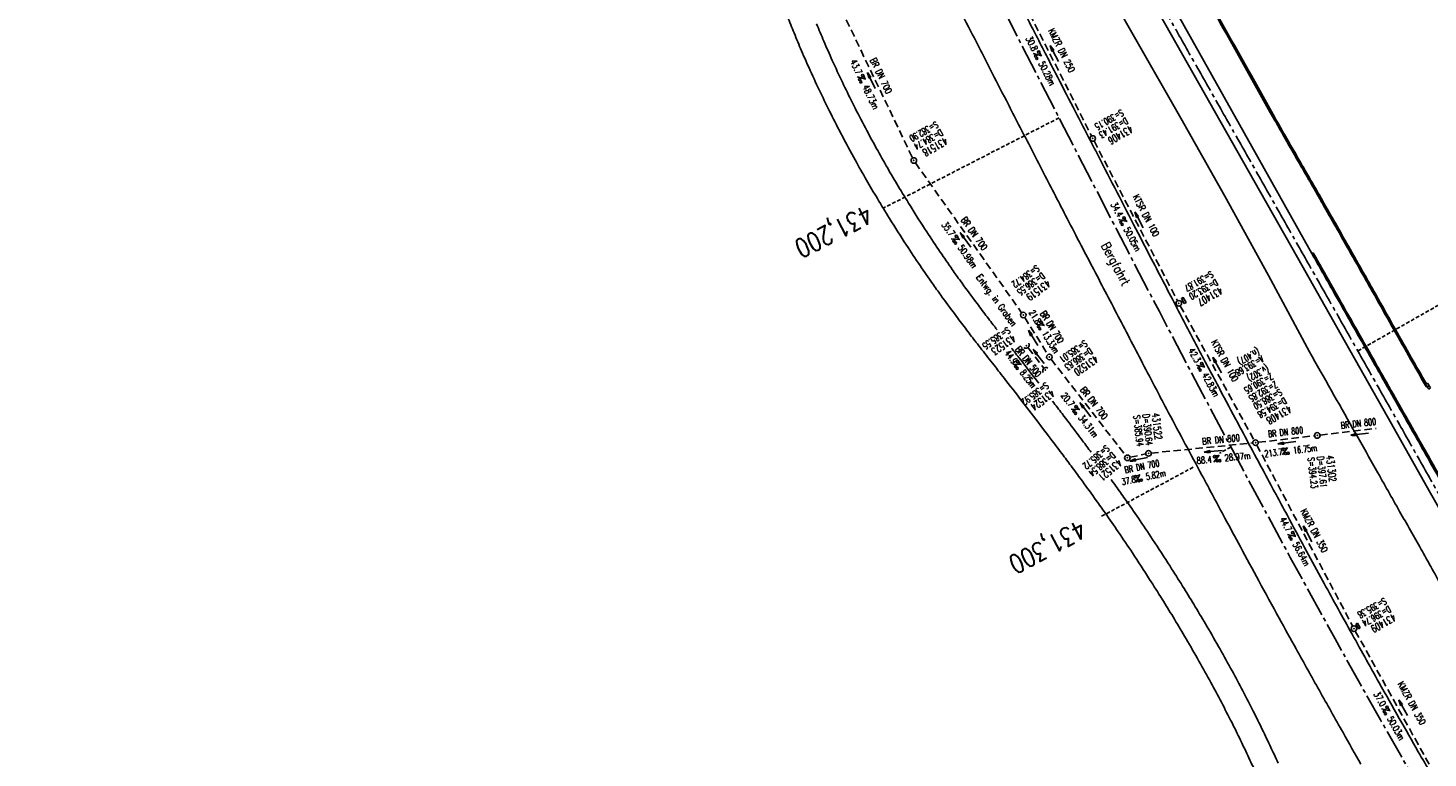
# Model space of a CAD drawing. Extents: x 454519 to 459636, y 422856 to 428936.
# Tile 71 of 82: x 454871 to 455248, y 427909 to 428106. Entities that reach past the tile are written whole.
import ezdxf
from ezdxf.enums import TextEntityAlignment as Align

# ---------------------------------------------------------------- set-up
doc = ezdxf.new("R2010")
doc.units = 0
doc.header["$LTSCALE"] = 2
doc.header["$MEASUREMENT"] = 0
for name, pattern in [('ACHSE', [5.5, 4, -0.5, 0.5, -0.5]), ('AUSGEZOGEN', [0]), ('GESTRICH-X2', [1.5, 1, -0.5]), ('GESTRICHELT', [0.75, 0.5, -0.25])]:
    doc.linetypes.add(name, pattern=pattern)
doc.layers.get('0').update_dxf_attribs({"linetype": 'CONTINUOUS'})
for name, color, linetype in [('ACHSETOP', 1, 'ACHSE'), ('FBR', 8, 'CONTINUOUS'), ('HEKTOM', 1, 'GESTRICHELT'), ('KANAL', 7, 'GESTRICH-X2'), ('PFEIL', 7, 'CONTINUOUS'), ('RINNE', 8, 'CONTINUOUS'), ('SCHACHTNR', 6, 'CONTINUOUS'), ('SCHRIFT', 7, 'AUSGEZOGEN'), ('SCHSYMBOL', 7, 'CONTINUOUS'), ('STRASSE', 8, 'CONTINUOUS'), ('TEXTO', 4, 'CONTINUOUS'), ('TEXTU', 4, 'CONTINUOUS')]:
    doc.layers.add(name, color=color, linetype=linetype)
doc.styles.add('ROMANS', font='romans.shx', dxfattribs={"width": 0.8})

# ---------------------------------------------------------------- blocks, each defined once
blk = doc.blocks.new('PROM')
blk.add_line((1.57, 1.82), (0.02, 0.02))
for centre, radius in [((0.32, 1.51), 0.317), ((0.94, 0.29), 0.283), ((1.64, 0.29), 0.283)]:
    blk.add_circle(centre, radius)
blk.add_arc((0.99, 2.68), 1.03, 239.1414, 303.3549)
blk = doc.blocks.new('PFEIL2')
at = {"color": 0}
for p, q in [((0.88, 0), (-2.4, -0.01)), ((0.88, -0.27), (0.88, 0.28)), ((0.88, 0.28), (2.43, 0.01)), ((0.91, 0.27), (0.88, 0.26)), ((0.97, 0.26), (0.88, 0.25)), ((1.02, 0.25), (0.88, 0.23)), ((1.07, 0.24), (0.88, 0.21)), ((1.13, 0.23), (0.88, 0.19)), ((1.18, 0.22), (0.88, 0.17)), ((1.24, 0.21), (0.88, 0.15)), ((1.29, 0.21), (0.88, 0.14)), ((1.34, 0.2), (0.88, 0.12)), ((1.4, 0.19), (0.88, 0.1)), ((1.45, 0.18), (0.88, 0.08)), ((1.51, 0.17), (0.88, 0.06)), ((1.56, 0.16), (0.88, 0.04)), ((1.61, 0.15), (0.88, 0.02)), ((1.67, 0.14), (0.88, 0.01)), ((1.72, 0.13), (0.88, -0.01)), ((1.78, 0.12), (0.88, -0.03)), ((1.83, 0.11), (0.88, -0.05)), ((1.88, 0.1), (0.88, -0.07)), ((1.94, 0.09), (0.88, -0.09)), ((2.05, 0.08), (0.88, -0.12)), ((1.99, 0.08), (0.88, -0.11)), ((2.1, 0.07), (0.88, -0.14)), ((2.15, 0.06), (0.88, -0.16)), ((2.21, 0.05), (0.88, -0.18)), ((2.26, 0.04), (0.88, -0.2)), ((2.32, 0.03), (0.88, -0.22)), ((2.37, 0.02), (0.88, -0.23)), ((2.42, 0.01), (0.88, -0.25)), ((2.43, 0.01), (0.88, -0.27))]:
    blk.add_line(p, q, dxfattribs=at)
blk = doc.blocks.new('GST')
at = {"color": 0}
blk.add_circle((0, 0), 0.75, dxfattribs=at)
blk.add_point((0, 0), dxfattribs=at)
blk = doc.blocks.new('10')
blk.add_blockref('GST', (0, 0))
blk = doc.blocks.new('42')
at = {"color": 0}
blk.add_arc((-0.02, -0.31), 0.91, 12.5363, 167.4637, dxfattribs=at)
blk.add_point((0, 0), dxfattribs=at)
blk = doc.blocks.new('30')
at = {"color": 0}
for p, q in [((-0.75, -0.29), (-0.75, 0.29)), ((-0.75, 0.29), (0.75, 0.29)), ((0.75, 0.29), (0.75, -0.29)), ((0.75, -0.29), (-0.75, -0.29))]:
    blk.add_line(p, q, dxfattribs=at)
blk.add_point((0, 0), dxfattribs=at)
blk = doc.blocks.new('13')
blk.add_lwpolyline([(0.76, 1.22), (-0.75, 1.22), (-0.75, 1.8), (0.76, 1.8)], close=True)
at = {"rotation": 180}
blk.add_blockref('GST', (0, 0), dxfattribs=at)

msp = doc.modelspace()

# ---------------------------------------------------------------- linework, layer by layer
at = {"layer": 'ACHSETOP', "flags": 128}
msp.add_lwpolyline([(457915.72, 424851.29, -0.000006), (457913.58, 424853.81, -0.000044), (457913.3, 424854.14), (457897.16, 424873.22, 0.000004), (457889.08, 424882.77, -0.000008), (457881.01, 424892.31, -0.000002), (457872.61, 424902.22, -0.000003), (457864.86, 424911.39), (457848.71, 424930.47, 0.000027), (457843.58, 424936.54, -0.000013), (457838.45, 424942.6, -0.000828), (457837.34, 424943.91, -0.000193), (457832.58, 424949.58, -0.002836), (457826.36, 424957.07, -0.00181), (457816.73, 424968.91, -0.002663), (457809.62, 424977.8, -0.002228), (457801.22, 424988.52, -0.002227), (457793.59, 424998.45, -0.002235), (457786.07, 425008.4, -0.002237), (457778.64, 425018.43, -0.002229), (457771.27, 425028.55, -0.002228), (457764.01, 425038.74, -0.002231), (457756.84, 425048.97, -0.002238), (457749.71, 425059.34, -0.00227), (457742.78, 425069.63, -0.002201), (457734.87, 425081.59, -0.002958), (457729.08, 425090.55, -0.001376), (457721.3, 425102.82, -0.002197), (457716.48, 425110.54, -0.000018), (457715.87, 425111.53, 0.000102), (457715.76, 425111.71, 0.000005), (457709.19, 425122.34, -0.000006), (457702.61, 425132.97), (457689.46, 425154.23), (457676.31, 425175.49), (457663.16, 425196.75, -0.000006), (457656.58, 425207.38, 0.000006), (457650.01, 425218.01), (457636.86, 425239.28), (457623.71, 425260.54, -0.000006), (457617.13, 425271.17, 0.000006), (457610.56, 425281.8), (457597.41, 425303.06), (457584.25, 425324.32, -0.000017), (457577.68, 425334.95, 0.000017), (457571.1, 425345.59, 0.000011), (457564.53, 425356.22, -0.000007), (457557.95, 425366.85, -0.000002), (457550.82, 425378.37, -0.000002), (457544.8, 425388.11, -0.000012), (457538.23, 425398.74, 0.000002), (457531.65, 425409.37, 0.000013), (457522.15, 425424.73, 0.000036), (457518.82, 425430.11, 0.000002), (457518.5, 425430.63, 0.001494), (457513.17, 425439.19, 0.001009), (457505.21, 425451.81, 0.002111), (457499.48, 425460.77, 0.001564), (457491.66, 425472.81, 0.001564), (457484.79, 425483.24, 0.001559), (457477.84, 425493.65, 0.001562), (457470.82, 425504.02, 0.001568), (457463.77, 425514.31, 0.001567), (457456.64, 425524.56, 0.001562), (457449.44, 425534.8, 0.001556), (457442.17, 425544.98, 0.001559), (457434.85, 425555.1, 0.001564), (457427.46, 425565.18, 0.001563), (457420.01, 425575.22, 0.001565), (457412.5, 425585.2, 0.001564), (457404.92, 425595.15, 0.001562), (457397.28, 425605.05, 0.001562), (457389.58, 425614.89, 0.001563), (457381.81, 425624.71, 0.001568), (457374, 425634.44, 0.001561), (457366.14, 425644.12, 0.001554), (457358.17, 425653.79, 0.001558), (457350.15, 425663.42, 0.001564), (457342.11, 425672.95, 0.001572), (457334, 425682.43, 0.001566), (457325.8, 425691.9, 0.00156), (457317.56, 425701.31, 0.001562), (457309.26, 425710.65, 0.00156), (457300.91, 425719.93, 0.001558), (457292.49, 425729.18, 0.001564), (457284, 425738.39, 0.001569), (457275.49, 425747.51, 0.001564), (457266.01, 425757.53, 0.001926), (457258.25, 425765.62, 0.001186), (457247.56, 425776.64, 0.001887), (457240.8, 425783.52, 0.000041), (457237.45, 425786.9, 0.000316), (457237.01, 425787.34, 0.000002), (457228.45, 425795.96, 0.000003), (457223.19, 425801.26), (457205.57, 425819), (457187.95, 425836.74), (457170.34, 425854.48), (457152.72, 425872.22), (457135.11, 425889.96), (457117.49, 425907.69), (457099.87, 425925.43), (457082.26, 425943.17), (457064.64, 425960.91, 0.000014), (457055.83, 425969.78, -0.000014), (457047.03, 425978.65), (457029.41, 425996.39), (457011.79, 426014.13), (456994.18, 426031.87), (456976.56, 426049.61), (456958.95, 426067.35), (456941.33, 426085.09), (456923.71, 426102.82), (456906.1, 426120.56, 0.000014), (456897.29, 426129.43, -0.000014), (456888.48, 426138.3), (456870.86, 426156.04), (456853.25, 426173.78), (456835.63, 426191.52), (456818.02, 426209.26), (456800.4, 426227), (456782.78, 426244.74), (456765.17, 426262.47), (456747.55, 426280.21), (456729.93, 426297.95), (456712.32, 426315.69), (456694.7, 426333.43), (456677.09, 426351.17), (456659.47, 426368.91), (456641.85, 426386.65), (456624.24, 426404.39), (456606.62, 426422.13), (456589.01, 426439.87, 0.000014), (456580.2, 426448.74, -0.000014), (456571.39, 426457.6), (456553.77, 426475.34), (456536.16, 426493.08), (456518.54, 426510.82), (456500.93, 426528.56), (456483.31, 426546.3), (456465.69, 426564.04), (456448.08, 426581.78), (456430.46, 426599.52, 0.000014), (456421.65, 426608.39, -0.000014), (456412.84, 426617.26), (456395.23, 426634.99), (456383.63, 426646.67, 0.000725), (456382.56, 426647.75, 0.000156), (456377.6, 426652.72, 0.002626), (456370.69, 426659.55, 0.001668), (456359.73, 426670.21, 0.002498), (456351.52, 426678.06, 0.002083), (456341.58, 426687.4, 0.002085), (456332.39, 426695.88, 0.002089), (456323.15, 426704.28, 0.002082), (456313.84, 426712.59, 0.002074), (456304.43, 426720.86, 0.002079), (456294.95, 426729.04, 0.002087), (456285.44, 426737.12, 0.002093), (456275.86, 426745.12, 0.002088), (456266.18, 426753.06, 0.002077), (456256.46, 426760.91, 0.002077), (456246.66, 426768.68, 0.002082), (456236.8, 426776.37, 0.002086), (456226.89, 426783.97, 0.002088), (456215.98, 426792.19, 0.002513), (456206.86, 426798.93, 0.001652), (456194.46, 426807.93, 0.002613), (456186.58, 426813.55, 0.000131), (456181.19, 426817.36, 0.000661), (456180.12, 426818.11, 0.000001), (456173.12, 426823.01, -0.000002), (456166.12, 426827.92), (456145.65, 426842.27), (456125.17, 426856.61), (456104.7, 426870.96), (456084.23, 426885.31, 0.000012), (456075.03, 426891.75, -0.000012), (456065.83, 426898.2, -0.00044), (456065.72, 426898.27, -0.000024), (456063.76, 426899.66, -0.003713), (456055.72, 426905.4, -0.002427), (456043.53, 426914.34, -0.004512), (456034.85, 426920.89, -0.003471), (456023.71, 426929.59, -0.003476), (456013.96, 426937.42, -0.003478), (456004.33, 426945.38, -0.003472), (455994.81, 426953.46, -0.003468), (455985.39, 426961.7, -0.003467), (455976.09, 426970.06, -0.003474), (455966.91, 426978.53, -0.003474), (455957.86, 426987.14, -0.003467), (455948.91, 426995.88, -0.00347), (455940.09, 427004.74, -0.003474), (455931.4, 427013.72, -0.003479), (455922.83, 427022.81, -0.003475), (455914.39, 427032.04, -0.003471), (455906.07, 427041.38, -0.003476), (455897.89, 427050.82, -0.00347), (455889.85, 427060.38, -0.003463), (455881.92, 427070.06, -0.00347), (455874.13, 427079.85, -0.003479), (455866.5, 427089.73, -0.003479), (455859, 427099.71, -0.003469), (455851.62, 427109.82, -0.003465), (455844.39, 427120.03, -0.003473), (455837.31, 427130.32, -0.003478), (455830.37, 427140.71, -0.003474), (455823.57, 427151.21, -0.00347), (455816.92, 427161.79, -0.003471), (455810.42, 427172.47, -0.003472), (455804.07, 427183.23, -0.003473), (455797.87, 427194.08, -0.003473), (455791.42, 427205.75, -0.003967), (455785.92, 427216.04, -0.002976), (455778.94, 427229.57, -0.004632), (455774.58, 427238.32, -0.000579), (455770.49, 427246.77, -0.001724), (455769.13, 427249.62, -0.000007), (455765.12, 427258.07, -0.000021), (455763.79, 427260.87), (455753.08, 427283.46), (455742.37, 427306.05), (455731.66, 427328.64, -0.000016), (455726.85, 427338.77, 0.000012), (455722.05, 427348.89, 0.000505), (455721.99, 427349.02, 0.000029), (455720.94, 427351.23, 0.005761), (455716.62, 427360.03, 0.003719), (455709.66, 427373.54, 0.006688), (455704.46, 427383.16, 0.005204), (455697.47, 427395.36, 0.00521), (455691.03, 427406.07, 0.005208), (455684.38, 427416.66, 0.005212), (455677.5, 427427.1, 0.005215), (455670.41, 427437.39, 0.005208), (455663.11, 427447.52, 0.005201), (455655.59, 427457.52, 0.005205), (455647.54, 427467.76, 0.005666), (455639.94, 427477.01, 0.004763), (455630.21, 427488.37, 0.007089), (455623.49, 427495.84, 0.001658), (455615.56, 427504.36, 0.003572), (455611.84, 427508.28, 0.000012), (455608, 427512.26, -0.000027), (455606.32, 427514), (455588.97, 427532), (455571.61, 427550), (455554.26, 427567.99), (455536.91, 427585.99, 0.000014), (455528.23, 427594.99, -0.000014), (455519.55, 427603.99), (455502.2, 427621.98), (455484.85, 427639.98, 0.000002), (455479.31, 427645.72, -0.000001), (455473.77, 427651.47, -0.001156), (455472.6, 427652.69, -0.000265), (455467.53, 427658.01, -0.003963), (455460.87, 427665.1, -0.002525), (455450.56, 427676.37, -0.003728), (455442.98, 427684.88, -0.00312), (455434.07, 427695.16, -0.003121), (455425.99, 427704.71, -0.003125), (455418.05, 427714.35, -0.003131), (455410.22, 427724.09, -0.003129), (455402.51, 427733.93, -0.003124), (455394.93, 427743.86, -0.003122), (455387.47, 427753.9, -0.003123), (455380.13, 427764.03, -0.003127), (455372.93, 427774.24, -0.003128), (455365.85, 427784.53, -0.003125), (455358.9, 427794.93, -0.003121), (455351.83, 427805.8, -0.003366), (455345.4, 427815.97, -0.002883), (455337.58, 427828.68, -0.004268), (455332.42, 427837.34, -0.001081), (455326.42, 427847.67, -0.002226), (455323.54, 427852.71, -0.000009), (455321.01, 427857.17, 0.000021), (455319.97, 427859.01), (455307.64, 427880.76, -0.000002), (455301.48, 427891.64, 0.000005), (455295.32, 427902.52, 0.000005), (455289.16, 427913.39, -0.000006), (455283, 427924.27, -0.000002), (455276.84, 427935.15, -0.000002), (455270.68, 427946.02, -0.000003), (455264.52, 427956.9, 0.000003), (455258.36, 427967.77, 0.000002), (455252.2, 427978.65, 0.000002), (455246.03, 427989.53, 0.000006), (455239.87, 428000.4, -0.000005), (455233.71, 428011.28, -0.000005), (455227.55, 428022.16, 0.000005), (455221.39, 428033.03, 0.000005), (455215.23, 428043.91, -0.000005), (455209.07, 428054.78, -0.000005), (455202.91, 428065.66, 0.000005), (455196.75, 428076.54, 0.000005), (455190.59, 428087.41, -0.000006), (455184.42, 428098.29, -0.000002), (455178.26, 428109.17, -0.000002), (455172.1, 428120.04, -0.000003), (455165.94, 428130.92, 0.000003), (455159.78, 428141.79, 0.000002), (455153.62, 428152.67, 0.000002), (455147.46, 428163.55, 0.000006), (455141.3, 428174.42, -0.000005), (455135.14, 428185.3, -0.000005), (455128.98, 428196.18, 0.000005), (455122.82, 428207.05, 0.000005), (455116.66, 428217.93, -0.000009), (455110.49, 428228.8), (455098.17, 428250.56), (455091.75, 428261.89, 0.000684), (455090.33, 428264.4, 0.000218), (455085.82, 428272.29, 0.001881), (455080.96, 428280.74, 0.001202), (455073.26, 428293.91, 0.001632), (455067.33, 428303.92, 0.001421), (455060.45, 428315.38, 0.001428), (455053.96, 428326.06, 0.001428), (455047.4, 428336.7, 0.00142), (455040.79, 428347.29, 0.001417), (455034.11, 428357.87, 0.001416), (455027.36, 428368.42, 0.00142), (455020.58, 428378.89, 0.001425), (455013.72, 428389.34, 0.001425), (455006.81, 428399.76, 0.001418), (454999.84, 428410.12, 0.001415), (454992.8, 428420.47, 0.001417), (454985.7, 428430.77, 0.00142), (454978.56, 428441.01, 0.001426), (454971.36, 428451.22, 0.001423), (454964.09, 428461.4, 0.00142), (454956.76, 428471.54, 0.001422), (454949.38, 428481.62, 0.001169), (454943.26, 428489.9, 0.001416)], format="xyb", dxfattribs=at)
msp.add_lwpolyline([(455053.02, 428266.94), (455061.23, 428251.57), (455072.89, 428229.46), (455084.46, 428207.29), (455095.94, 428185.09), (455107.37, 428162.85), (455118.76, 428140.6), (455125.78, 428126.88), (455130.14, 428118.34), (455141.53, 428096.08), (455152.95, 428073.84), (455164.41, 428051.63), (455175.96, 428029.45), (455187.6, 428007.33), (455199.35, 427985.26), (455211.24, 427963.27), (455223.29, 427941.37), (455225.11, 427938.1), (455235.52, 427919.56), (455247.92, 427897.86), (455260.51, 427876.26), (455273.28, 427854.76), (455278.35, 427846.34), (455286.22, 427833.38), (455299.34, 427812.09), (455312.61, 427790.91), (455326.04, 427769.82), (455339.6, 427748.82), (455353.28, 427727.9), (455367.08, 427707.05), (455380.98, 427686.27), (455394.97, 427665.55), (455409.05, 427644.89), (455420.13, 427628.72)], dxfattribs=at)
at = {"layer": 'FBR', "flags": 128}
for points in [[(455080.79, 428224.24, -0.000002), (455088.31, 428209.77, -0.001209)], [(455090.57, 428205.37, -0.000003), (455100.94, 428185.17, -0.000002), (455106.02, 428175.27, 0.000075)], [(455123.31, 428141.71, -0.00003), (455133.77, 428121.41, -0.000648)], [(455134.92, 428119.17, 0.000593), (455142.42, 428104.49, 0.000802), (455147.99, 428093.66, 0.000175), (455152.71, 428084.52, -0.000136), (455158.83, 428072.7, -0.000072), (455163.93, 428062.8, 0.000065), (455169.04, 428052.91, 0.000549), (455173.86, 428043.61, 0.000383), (455180.8, 428030.28, 0.001018), (455186.52, 428019.35, 0.00103), (455192.22, 428008.59, 0.000577), (455197.07, 427999.49, 0.000347), (455205.17, 427984.37, 0.000353), (455211.1, 427973.34, 0.000465), (455215.62, 427964.96, 0.001573), (455219.91, 427957.08, 0.00091), (455227.39, 427943.51, 0.001225), (455235.16, 427929.56, 0.001769), (455240.6, 427919.93, 0.000715), (455245.71, 427910.98, 0.000563), (455252.22, 427899.66, 0.000433)]]:
    msp.add_lwpolyline(points, format="xyb", dxfattribs=at)
at = {"layer": 'FBR'}
for points in [[(455216.39, 428018.66, 0.000007), (455228.11, 427997.94, -0.000109), (455228.82, 427996.7, -0.000318), (455234.45, 427986.71, 0.000288), (455240.68, 427975.68, 0.000805), (455243.58, 427970.57, -0.000818), (455246.48, 427965.47, -0.00225), (455249.06, 427960.85, 0.001877), (455252.15, 427955.31, 0.001394), (455254.7, 427950.82, -0.001107), (455257.91, 427945.16, -0.002142), (455261.13, 427939.41, 0.00248), (455263.91, 427934.44, 0.003455), (455266.96, 427929.14, -0.003156), (455270.3, 427923.35, -0.000966), (455273.32, 427918.02, 0.001224), (455275.7, 427913.82, 0.000744), (455279.11, 427907.85, -0.000827)], [(455106.73, 428140.85, -0.000003), (455108.06, 428138.26, -0.000008)], [(455119.56, 428115.88, 0.00012), (455124.59, 428106.08, 0.000059), (455130.41, 428094.73, 0.000079), (455134.76, 428086.26, 0.000302), (455137.6, 428080.75, 0.000118), (455144.86, 428066.66, 0.000342), (455151.11, 428054.56, 0.000566), (455154.9, 428047.27, 0.000812), (455158.3, 428040.76, -0.000394), (455165.33, 428027.33, -0.000867), (455172.34, 428013.87, 0.001618), (455176.1, 428006.67, 0.001473), (455178.46, 428002.21, 0.00039), (455187.45, 427985.41, 0.000193), (455193.64, 427973.87, 0.000289), (455197.78, 427966.18, 0.001087), (455202.73, 427957.02, 0.000987), (455208.24, 427946.95, 0.001201), (455212.81, 427938.67, 0.000887), (455219.06, 427927.48, 0.000757), (455225.44, 427916.13, 0.001006), (455230.27, 427907.6, 0.000818)]]:
    msp.add_lwpolyline(points, format="xyb", dxfattribs=at)
at = {"layer": 'FBR', "flags": 128}
for points in [[(455083.93, 428253.76), (455089.92, 428243.38), (455100.5, 428224.82), (455111.01, 428206.39), (455122.67, 428185.71), (455134.38, 428164.95), (455145.81, 428144.67), (455157.98, 428123.3), (455169.63, 428102.72), (455181.73, 428081.56), (455193.59, 428060.58), (455205.38, 428039.17), (455216.39, 428018.66)], [(455168.52, 428131.58), (455217.03, 428045.11)], [(455165.97, 428127.28), (455177.73, 428106.56), (455189.58, 428085.66), (455201.45, 428064.77), (455213.21, 428044.05)], [(455213.21, 428044.05), (455224.97, 428023.23), (455237.31, 428001.28), (455249.04, 427980.56), (455255.01, 427970.08), (455260.74, 427959.99), (455266.61, 427949.52), (455272.76, 427938.8), (455279.05, 427927.73), (455284.32, 427918.36), (455290.84, 427906.82), (455297.38, 427895.55)]]:
    msp.add_lwpolyline(points, dxfattribs=at)
at = {"layer": 'HEKTOM'}
for p, q in [((455148.94, 428081.62), (455101.59, 428057.29)), ((455229.41, 428018.87), (455265.07, 428039.09)), ((455195.22, 427992.97), (455192.15, 427991.33)), ((455185.09, 427987.56), (455159.94, 427974.12))]:
    msp.add_line(p, q, dxfattribs=at)
at = {"layer": 'KANAL'}
for p, q in [((455135.66, 428120.25), (455157.69, 428076.75)), ((455089.06, 428113.41), (455109.5, 428070.81)), ((455158.38, 428075.41), (455180.84, 428032.37)), ((455110.25, 428069.53), (455138.88, 428029.16)), ((455181.56, 428031.03), (455201.5, 427994.84)), ((455139.69, 428027.91), (455145.94, 428017.88)), ((455140.66, 428019.69), (455144.78, 428014.34)), ((455146.81, 428016.66), (455166.91, 427990.69)), ((455219.26, 427996.23), (455234.38, 427998.01)), ((455173.78, 427991.38), (455201.12, 427994.12)), ((455202.62, 427994.28), (455217.75, 427996.06)), ((455168.09, 427990.25), (455172.31, 427991.16)), ((455202.22, 427993.53), (455228.03, 427944.81)), ((455228.75, 427943.47), (455252.28, 427901.06))]:
    msp.add_line(p, q, dxfattribs=at)
at = {"layer": 'RINNE'}
for p, q in [((455193.16, 428105.72), (455193.71, 428105.57)), ((455193.86, 428104.49), (455194.4, 428104.34)), ((455194.55, 428103.26), (455195.09, 428103.11)), ((455195.24, 428102.03), (455195.78, 428101.88)), ((455195.93, 428100.8), (455196.47, 428100.64)), ((455196.62, 428099.56), (455197.16, 428099.41)), ((455197.31, 428098.33), (455197.85, 428098.18)), ((455198, 428097.1), (455198.54, 428096.95)), ((455198.69, 428095.87), (455199.23, 428095.72)), ((455199.38, 428094.64), (455199.92, 428094.48)), ((455200.07, 428093.4), (455200.61, 428093.25)), ((455200.76, 428092.17), (455201.3, 428092.02)), ((455201.45, 428090.94), (455201.99, 428090.79)), ((455202.14, 428089.71), (455202.68, 428089.56)), ((455202.83, 428088.48), (455203.37, 428088.33)), ((455203.52, 428087.25), (455204.06, 428087.09)), ((455204.21, 428086.01), (455204.75, 428085.86)), ((455204.9, 428084.78), (455205.44, 428084.63)), ((455205.59, 428083.55), (455206.13, 428083.4)), ((455206.28, 428082.32), (455206.82, 428082.17)), ((455206.97, 428081.09), (455207.51, 428080.93)), ((455207.66, 428079.85), (455208.21, 428079.7)), ((455208.36, 428078.62), (455208.91, 428078.47)), ((455209.06, 428077.38), (455209.61, 428077.23)), ((455209.77, 428076.15), (455210.32, 428075.99)), ((455210.48, 428074.91), (455211.03, 428074.76)), ((455211.19, 428073.67), (455211.74, 428073.52)), ((455211.9, 428072.43), (455212.45, 428072.28)), ((455212.62, 428071.2), (455213.17, 428071.04)), ((455213.34, 428069.96), (455213.89, 428069.8)), ((455214.06, 428068.72), (455214.61, 428068.56)), ((455214.78, 428067.48), (455215.33, 428067.32)), ((455215.49, 428066.24), (455216.05, 428066.08)), ((455216.21, 428065), (455216.76, 428064.84)), ((455216.92, 428063.76), (455217.47, 428063.6)), ((455217.63, 428062.52), (455218.18, 428062.37)), ((455218.34, 428061.28), (455218.89, 428061.13)), ((455219.05, 428060.05), (455219.6, 428059.89)), ((455219.76, 428058.81), (455220.3, 428058.66)), ((455220.46, 428057.58), (455221.01, 428057.42)), ((455221.16, 428056.34), (455221.71, 428056.19)), ((455221.87, 428055.1), (455222.41, 428054.95)), ((455222.57, 428053.87), (455223.12, 428053.72)), ((455223.27, 428052.63), (455223.82, 428052.48)), ((455223.97, 428051.4), (455224.52, 428051.24)), ((455224.68, 428050.16), (455225.22, 428050.01)), ((455225.38, 428048.93), (455225.92, 428048.77)), ((455226.08, 428047.69), (455226.63, 428047.54)), ((455217.03, 428045.11), (455217.58, 428044.96)), ((455217.73, 428043.88), (455218.27, 428043.73)), ((455226.78, 428046.46), (455227.33, 428046.3)), ((455227.48, 428045.22), (455228.03, 428045.07)), ((455228.18, 428043.99), (455228.73, 428043.83)), ((455218.42, 428042.65), (455218.97, 428042.5)), ((455219.12, 428041.42), (455219.67, 428041.27)), ((455219.82, 428040.19), (455220.36, 428040.04)), ((455228.88, 428042.75), (455229.43, 428042.6)), ((455229.58, 428041.52), (455230.13, 428041.37)), ((455230.28, 428040.28), (455230.83, 428040.13)), ((455220.51, 428038.96), (455221.06, 428038.81)), ((455221.21, 428037.73), (455221.76, 428037.58)), ((455221.91, 428036.5), (455222.45, 428036.35)), ((455230.98, 428039.05), (455231.53, 428038.9)), ((455231.68, 428037.82), (455232.22, 428037.66)), ((455232.37, 428036.58), (455232.92, 428036.43)), ((455222.61, 428035.27), (455222.61, 428035.27)), ((455222.61, 428035.27), (455223.15, 428035.11)), ((455223.15, 428035.11), (455223.15, 428035.11)), ((455223.3, 428034.03), (455223.85, 428033.88)), ((455224, 428032.8), (455224.55, 428032.65)), ((455233.07, 428035.35), (455233.62, 428035.2)), ((455233.77, 428034.11), (455234.31, 428033.96)), ((455234.46, 428032.88), (455235.01, 428032.73)), ((455224.7, 428031.57), (455225.25, 428031.42)), ((455225.4, 428030.34), (455225.95, 428030.19)), ((455226.1, 428029.11), (455226.64, 428028.96)), ((455235.16, 428031.65), (455235.7, 428031.5)), ((455235.85, 428030.41), (455236.4, 428030.26)), ((455236.55, 428029.18), (455237.09, 428029.03)), ((455226.8, 428027.88), (455227.34, 428027.72)), ((455227.5, 428026.64), (455228.04, 428026.49)), ((455228.19, 428025.41), (455228.74, 428025.26)), ((455237.24, 428027.95), (455237.79, 428027.8)), ((455237.94, 428026.71), (455238.48, 428026.56)), ((455238.63, 428025.48), (455239.18, 428025.33)), ((455239.33, 428024.25), (455239.87, 428024.1)), ((455228.89, 428024.18), (455229.44, 428024.03)), ((455229.59, 428022.95), (455230.14, 428022.8)), ((455230.29, 428021.72), (455230.84, 428021.57)), ((455230.99, 428020.49), (455231.53, 428020.34)), ((455240.03, 428023.01), (455240.57, 428022.86)), ((455240.72, 428021.78), (455241.27, 428021.63)), ((455241.42, 428020.55), (455241.96, 428020.39)), ((455231.69, 428019.26), (455232.23, 428019.1)), ((455232.39, 428018.02), (455232.93, 428017.87)), ((455233.08, 428016.79), (455233.63, 428016.64)), ((455242.11, 428019.31), (455242.66, 428019.16)), ((455242.81, 428018.08), (455243.36, 428017.93)), ((455243.51, 428016.84), (455244.06, 428016.69)), ((455233.78, 428015.56), (455234.33, 428015.41)), ((455234.48, 428014.33), (455235.03, 428014.18)), ((455235.18, 428013.1), (455235.73, 428012.95)), ((455244.22, 428015.61), (455244.76, 428015.46)), ((455244.92, 428014.37), (455245.47, 428014.22)), ((455245.63, 428013.14), (455246.17, 428012.98)), ((455235.88, 428011.87), (455236.42, 428011.71)), ((455236.58, 428010.63), (455237.12, 428010.48)), ((455237.28, 428009.4), (455237.82, 428009.25)), ((455246.33, 428011.9), (455246.88, 428011.75)), ((455247.04, 428010.66), (455247.58, 428010.51)), ((455247.74, 428009.43), (455248.01, 428009.35)), ((455237.98, 428008.17), (455238.52, 428008.02)), ((455238.68, 428006.94), (455239.22, 428006.79)), ((455239.37, 428005.71), (455239.92, 428005.56)), ((455240.07, 428004.48), (455240.62, 428004.32)), ((455240.77, 428003.24), (455241.32, 428003.09)), ((455241.47, 428002.01), (455242.02, 428001.86)), ((455242.17, 428000.78), (455242.72, 428000.63)), ((455242.87, 427999.55), (455243.42, 427999.4)), ((455243.57, 427998.32), (455244.12, 427998.17)), ((455244.27, 427997.09), (455244.81, 427996.93)), ((455244.97, 427995.85), (455245.51, 427995.7)), ((455245.67, 427994.62), (455246.21, 427994.47)), ((455246.37, 427993.39), (455246.91, 427993.24)), ((455247.07, 427992.16), (455247.61, 427992.01)), ((455247.76, 427990.93), (455248.31, 427990.78))]:
    msp.add_line(p, q, dxfattribs=at)
for points in [[(455217.03, 428045.11, 0.000501), (455223.27, 428034.1, 0.000006), (455234.12, 428014.97, 0.000039), (455235.72, 428012.15, 0.000063), (455244.84, 427996.08, -0.000147), (455248.73, 427989.22, -0.000688), (455253.89, 427980.1, 0.000512), (455260.81, 427967.84, 0.000034), (455266.75, 427957.35, -0.000061), (455272.68, 427946.87, -0.000019), (455278.97, 427935.75, 0.000067), (455285.27, 427924.64, 0.000074), (455291.27, 427914.04, -0.000002), (455297.27, 427903.45, -0.000081), (455302.91, 427893.48, 0.000066), (455309.85, 427881.22, 0.003081)], [(455217.38, 428045.31, 0.000501), (455223.61, 428034.3, 0.000006), (455234.47, 428015.17, 0.000039), (455236.06, 428012.35, 0.000063), (455245.19, 427996.27, -0.000147), (455249.08, 427989.42, -0.000688), (455254.24, 427980.29, 0.000512), (455261.16, 427968.04, 0.000034), (455267.09, 427957.55, -0.000061), (455273.03, 427947.07, -0.000019), (455279.32, 427935.95, 0.000067), (455285.61, 427924.83, 0.000074), (455291.61, 427914.24, -0.000002), (455297.61, 427903.65, -0.000081), (455303.26, 427893.67, 0.000066), (455310.2, 427881.41, 0.003081)], [(455247.89, 428009.98, -0.000348), (455243.8, 428017.15, -0.00101), (455242.31, 428019.78, -0.000045), (455233.18, 428035.98, 0.000335), (455231.94, 428038.17, 0.000438), (455227.35, 428046.26, 0.000286), (455220.31, 428058.65, 0.002275), (455214.06, 428069.51, -0.002591), (455208.58, 428079.05, -0.001487), (455207.09, 428081.69, 0.000152), (455192.64, 428107.48, 0.000939), (455189.17, 428113.65, 0.000401), (455180.99, 428128.07)], [(455576.88, 427550.1, 0.000003), (455590.29, 427536.1, 0.000105)]]:
    msp.add_lwpolyline(points, format="xyb", dxfattribs=at)
at = {"layer": 'RINNE', "flags": 128}
msp.add_lwpolyline([(455247.67, 428009.55, -0.000359), (455243.45, 428016.95, -0.00101), (455241.96, 428019.58, -0.000045), (455232.83, 428035.78, 0.000335), (455231.59, 428037.97, 0.000438), (455227, 428046.07, 0.000286), (455219.96, 428058.45, 0.002275), (455213.71, 428069.31, -0.002591), (455208.23, 428078.86, -0.001487), (455206.74, 428081.49, 0.000152), (455192.29, 428107.29, 0.000939), (455188.82, 428113.45, 0.000401), (455180.65, 428127.87, 0.000401)], format="xyb", dxfattribs=at)
msp.add_lwpolyline([(455217.38, 428045.31), (455217.03, 428045.11)], dxfattribs=at)
at = {"layer": 'RINNE'}
for points in [[(455247.67, 428009.55), (455247.86, 428009.21)], [(455248.04, 428009.31), (455247.86, 428009.21)]]:
    msp.add_lwpolyline(points, dxfattribs=at)
at = {"layer": 'STRASSE'}
for points in [[(455202.01, 427905.19, 0.002956), (455199.81, 427909.94, 0.002915), (455197.52, 427914.73, 0.004418), (455195.14, 427919.52, 0.003834), (455192.31, 427924.99, 0.004121), (455189.44, 427930.31, 0.003754), (455186.21, 427936.11, 0.003393), (455182.75, 427942.09, 0.003878), (455179.65, 427947.29, 0.003157), (455176.69, 427952.1, 0.002858), (455173.35, 427957.37, 0.003488), (455168.72, 427964.5, 0.004333), (455164.9, 427970.17, 0.002319), (455161.37, 427975.26, 0.003475), (455158.98, 427978.63, 0.001572), (455155.24, 427983.79, 0.002179), (455152.51, 427987.49, 0.000652), (455150.04, 427990.8, 0.001061), (455148.52, 427992.83, 0.001422), (455144.58, 427998.02, 0.001121), (455139.56, 428004.57, 0.000594), (455134.65, 428010.93, 0.001759), (455132.98, 428013.07, 0.00005), (455131.79, 428014.59, 0.000038), (455130.2, 428016.61, 0.000158), (455128.57, 428018.68, -0.000194), (455126.95, 428020.75, -0.003152), (455126.35, 428021.51, -0.000706), (455123.72, 428024.96, -0.003063), (455120.96, 428028.64, -0.002168), (455117.11, 428033.87, -0.004576), (455114.85, 428037.03, -0.003044), (455111.52, 428041.84, -0.006027), (455107.84, 428047.37, -0.004704), (455103.28, 428054.56, -0.003871), (455100.02, 428059.89, -0.004237), (455097.12, 428064.81, -0.005226), (455094, 428070.34, -0.004598), (455090.58, 428076.69, -0.004731), (455087.46, 428082.76, -0.005142), (455084.7, 428088.4, -0.004935), (455081.92, 428094.38, -0.005638), (455079.59, 428099.67, -0.003844), (455077.6, 428104.46, -0.004139), (455075.81, 428108.94, -0.00435)], [(455132.27, 428024.55, -0.000022), (455132.09, 428024.77, -0.00315), (455131.52, 428025.51, -0.000695), (455128.94, 428028.88, -0.003074), (455126.18, 428032.56, -0.002204), (455122.37, 428037.74, -0.00454), (455120.18, 428040.8, -0.003008), (455116.95, 428045.47, -0.006063), (455113.32, 428050.93, -0.004725), (455108.81, 428058.03, -0.00385), (455105.62, 428063.25, -0.004225), (455102.79, 428068.06, -0.005238), (455099.72, 428073.49, -0.004603), (455096.36, 428079.74, -0.004726), (455093.3, 428085.69, -0.005148), (455090.59, 428091.21, -0.004929), (455087.87, 428097.07, -0.005639), (455085.6, 428102.24, -0.003843), (455083.65, 428106.92, -0.004136)], [(455143.49, 428010.17, 0.000444), (455139.81, 428014.93, 0.001758), (455138.13, 428017.09, 0.000051), (455136.92, 428018.63, 0.000019), (455136.11, 428019.66, 0.000158)], [(455157.59, 427991.6, 0.00061), (455155.27, 427994.72, 0.001068), (455153.72, 427996.78, 0.001416), (455149.77, 428001.99, 0.000569), (455147.22, 428005.32, 0.000595)], [(455207.96, 427907.9, 0.002964), (455205.72, 427912.72, 0.002909), (455203.39, 427917.59, 0.004424), (455200.96, 427922.47, 0.00384), (455198.08, 427928.04, 0.004115), (455195.17, 427933.46, 0.003758), (455191.89, 427939.33, 0.00339), (455188.38, 427945.4, 0.003873), (455185.24, 427950.67, 0.003161), (455182.23, 427955.56, 0.002869), (455178.84, 427960.91, 0.003477), (455174.16, 427968.1, 0.004317), (455170.31, 427973.83, 0.002336), (455166.72, 427979.01, 0.003491), (455164.27, 427982.46, 0.000546), (455162.95, 427984.28, 0.002175)]]:
    msp.add_lwpolyline(points, format="xyb", dxfattribs=at)

# ---------------------------------------------------------------- block references
at = {"layer": 'PFEIL'}
for p, rotation in [((455147.67, 428098.89), 116.857), ((455098.38, 428091.68), 115.6501), ((455170.49, 428054.17), 117.5792), ((455123.75, 428048.78), 125.3229), ((455141.98, 428022.37), 121.8956), ((455143.46, 428017.41), 127.9012), ((455191.51, 428015.11), 118.8516), ((455156.06, 428003.06), 127.7493), ((455210.3, 427994.17), 186.6769), ((455229.93, 427996.47), 186.6769), ((455170.41, 427989.73), 191.8603), ((455190.49, 427991.87), 185.7138999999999), ((455215.89, 427969.63), 117.8994), ((455241.63, 427922.82), 119.0411)]:
    msp.add_blockref('PFEIL2', p, dxfattribs=dict(at, rotation=rotation))
at = {"layer": 'SCHSYMBOL'}
for name, p, rotation in [('10', (455158.03, 428076.07), 299.5297), ('10', (455109.83, 428070.15), 299.5297), ('13', (455181.21, 428031.7), 299.5297), ('10', (455139.31, 428028.55), 299.5297), ('42', (455140.18, 428020.27), 218.9613606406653), ('10', (455146.35, 428017.24), 299.5297), ('42', (455145.25, 428013.76), 41.98066380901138), ('30', (455248.34, 428009.38), 302.8580463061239), ('10', (455201.87, 427994.19), 299.5297), ('10', (455218.5, 427996.13), 299.5297), ('10', (455167.35, 427990.11), 299.5297), ('10', (455173.05, 427991.3), 299.5297), ('GST', (455228.37, 427944.14), 119.5297000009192), ('30', (455229.47, 427944.84), 299.5626653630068)]:
    msp.add_blockref(name, p, dxfattribs=dict(at, rotation=rotation))
at = {"layer": 'TEXTU'}
for p, rotation in [((455141.98, 428098.92), 296.8570000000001), ((455094.59, 428092.64), 295.6500999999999), ((455164.92, 428054.25), 297.5792), ((455119.86, 428049.08), 305.3229), ((455142.65, 428026.07), 301.8956), ((455136.44, 428015.3), 307.9012), ((455185.9, 428015.01), 298.8516), ((455152.16, 428003.2), 307.7493), ((455190.65, 427988.89), 5.713899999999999), ((455209.09, 427990.85), 6.676900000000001), ((455169.58, 427983.48), 11.8603), ((455210.42, 427969.5), 297.8994), ((455235.8, 427922.51), 299.0411)]:
    msp.add_blockref('PROM', p, dxfattribs=dict(at, rotation=rotation))

# ---------------------------------------------------------------- texts
at = {"layer": 'HEKTOM', "style": 'ROMANS', "width": 0.8}
for s, rotation, p in [('431,200', 207.1888, (455097.07, 428058.33)), ('431,300', 208.0918, (455154.55, 427973.56))]:
    msp.add_text(s, height=5, rotation=rotation, dxfattribs=at).set_placement(p)
at = {"layer": 'SCHACHTNR', "style": 'ROMANS'}
for s, height, rotation, width, p in [('S=390.15', 1.8, 209.5297, 0.6, (455165.68, 428083.99)), ('D=391.43', 1.8, 209.5297, 0.6, (455166.9, 428081.8)), ('S=382.90', 1.8, 209.5297, 0.6, (455115.77, 428080.79)), ('D=384.74', 1.8, 209.5297, 0.6, (455117.02, 428078.64)), ('431406', 2, 209.5297, 0.7, (455168.15, 428079.65)), ('431518', 2, 209.5297, 0.7, (455118.24, 428076.45)), ('S=384.72', 1.8, 215.9345, 0.6, (455142.85, 428042.13)), ('D=386.55', 1.8, 215.9345, 0.6, (455144.3, 428040.13)), ('S=391.87', 1.8, 209.5297, 0.6, (455189.88, 428040.5)), ('431519', 2, 215.9345, 0.7, (455145.75, 428038.09)), ('D=393.20', 1.8, 209.5297, 0.6, (455191.13, 428038.32)), ('431407', 2, 209.5297, 0.7, (455192.34, 428036.16)), ('S=385.55', 1.8, 214.4065, 0.6, (455135.02, 428025.44)), ('431523', 2, 214.4065, 0.7, (455136.45, 428023.36)), ('S=385.01', 1.8, 214.6788, 0.6, (455155.81, 428021.9)), ('D=386.83', 1.8, 214.6788, 0.6, (455157.22, 428019.83)), ('431520', 2, 214.6788, 0.7, (455158.66, 428017.8)), ('A=393.68', 1.8, 209.5297, 0.6, (455203.47, 428017.7)), ('(n.407)', 1.8, 209.5297, 0.6, (455202.34, 428019.68)), ('Z=390.65', 1.8, 209.5297, 0.6, (455205.93, 428013)), ('(v.302)', 1.8, 209.5297, 0.6, (455204.79, 428015.14)), ('S=385.92', 1.8, 216.7884, 0.6, (455145.34, 428010.57)), ('Z=392.85', 1.8, 209.5297, 0.6, (455207.15, 428010.81)), ('431524', 2, 216.7884, 0.7, (455146.85, 428008.59)), ('S=388.50', 1.8, 209.5297, 0.6, (455208.38, 428008.75)), ('D=394.58', 1.8, 209.5297, 0.6, (455209.61, 428006.47)), ('D=390.64', 1.8, 276.3848, 0.6, (455171.46, 428001.77)), ('431522', 2, 276.3848, 0.7, (455173.95, 428002.03)), ('431408', 2, 209.5297, 0.7, (455210.86, 428004.28)), ('S=385.94', 1.8, 276.3848, 0.6, (455168.98, 428001.46)), ('S=385.72', 1.8, 220.5955, 0.6, (455161.58, 427993.7)), ('D=388.54', 1.8, 220.5955, 0.6, (455163.2, 427991.79)), ('D=397.61', 1.8, 276.43, 0.6, (455218.41, 427990.38)), ('431302', 2, 276.43, 0.7, (455220.88, 427990.69)), ('431521', 2, 220.5955, 0.7, (455164.84, 427989.91)), ('S=394.23', 1.8, 276.43, 0.6, (455215.92, 427990.12)), ('S=395.38', 1.8, 209.5297, 0.6, (455236.51, 427952.55)), ('D=396.74', 1.8, 209.5297, 0.6, (455237.73, 427950.36)), ('431409', 2, 209.5297, 0.7, (455238.98, 427948.21))]:
    msp.add_text(s, height=height, rotation=rotation, dxfattribs=dict(at, width=width)).set_placement(p)
at = {"layer": 'SCHRIFT', "style": 'ROMANS', "width": 0.8}
for s, height, rotation, p in [('Bergfahrt', 2.5, 297.5794, (455160.2, 428047.29)), ('Entwg. in Graben', 1.8, 306.142, (455126.52, 428038.66))]:
    msp.add_text(s, height=height, rotation=rotation, dxfattribs=at).set_placement(p)
at = {"layer": 'TEXTO', "style": 'ROMANS'}
for s, rotation, width, p in [('KMZR DN 250', 296.857, 0.75, (455148.83, 428099.37)), ('BR DN 700', 295.6501, 0.75, (455100.19, 428092.56)), ('KTSR DN 100', 297.5792, 0.75, (455171.57, 428054.94)), ('BR DN 700', 305.3229, 0.75, (455125.37, 428049.94)), ('BR DN 700', 301.8956, 0.6, (455146.29, 428024.83)), ('KTSR DN 100', 298.8516, 0.75, (455192.78, 428015.82)), ('BR DN 500', 307.9012, 0.6, (455139.98, 428015.47)), ('BR DN 700', 307.7493, 0.75, (455157.66, 428004.28)), ('BR DN 800', 6.6769, 0.6, (455210.06, 427996.16)), ('BR DN 800', 6.6769, 0.6, (455229.69, 427998.46)), ('BR DN 800', 5.7139, 0.75, (455192.66, 427994.12)), ('BR DN 700', 11.8603, 0.6, (455171.45, 427986.89)), ('KMZR DN 350', 297.8994, 0.75, (455216.86, 427970.09)), ('KMZR DN 350', 299.0411, 0.75, (455243.17, 427923.61))]:
    msp.add_text(s, height=1.8, rotation=rotation, dxfattribs=dict(at, width=width)).set_placement(p, align=Align.CENTER)
at = {"layer": 'TEXTU', "style": 'ROMANS'}
for s, rotation, width, p in [('30.8', 296.857, 0.75, (455139.91, 428103)), ('43.7', 295.6501, 0.75, (455092.62, 428096.75)), ('50.28m', 296.857, 0.75, (455143.34, 428096.25)), ('48.73m', 295.6501, 0.75, (455095.91, 428089.94)), ('34.4', 297.5792, 0.75, (455162.81, 428058.31)), ('35.7', 305.3229, 0.75, (455117.22, 428052.81)), ('50.05m', 297.5792, 0.75, (455166.31, 428051.59)), ('50.98m', 305.3229, 0.75, (455121.59, 428046.62)), ('21.8', 301.8956, 0.6, (455140.73, 428029.16)), ('13.33m', 301.8956, 0.6, (455144.23, 428023.5)), ('44.9', 307.9012, 0.6, (455134.19, 428018.17)), ('42.3', 298.8516, 0.75, (455183.69, 428019.03)), ('8.25m', 307.9012, 0.6, (455138.29, 428012.92)), ('42.83m', 298.8516, 0.75, (455187.35, 428012.37)), ('20.7', 307.7493, 0.75, (455149.34, 428006.81)), ('34.31m', 307.7493, 0.75, (455154, 428000.84)), ('88.4', 5.7139, 0.75, (455186.1, 427988.43)), ('28.97m', 5.7139, 0.75, (455193.63, 427989.18)), ('213.7', 6.6769, 0.6, (455204.39, 427990.3)), ('16.75m', 6.6769, 0.6, (455212.08, 427991.2)), ('37.8', 11.8603, 0.6, (455166, 427982.73)), ('5.82m', 11.8603, 0.6, (455172.5, 427984.1)), ('44.7', 297.8994, 0.75, (455208.28, 427973.53)), ('56.64m', 297.8994, 0.75, (455211.81, 427966.84)), ('37.0', 299.0411, 0.75, (455233.59, 427926.5)), ('50.03m', 299.0411, 0.75, (455237.25, 427919.88))]:
    msp.add_text(s, height=1.8, rotation=rotation, dxfattribs=dict(at, width=width)).set_placement(p)

doc.saveas('drawing.dxf')
